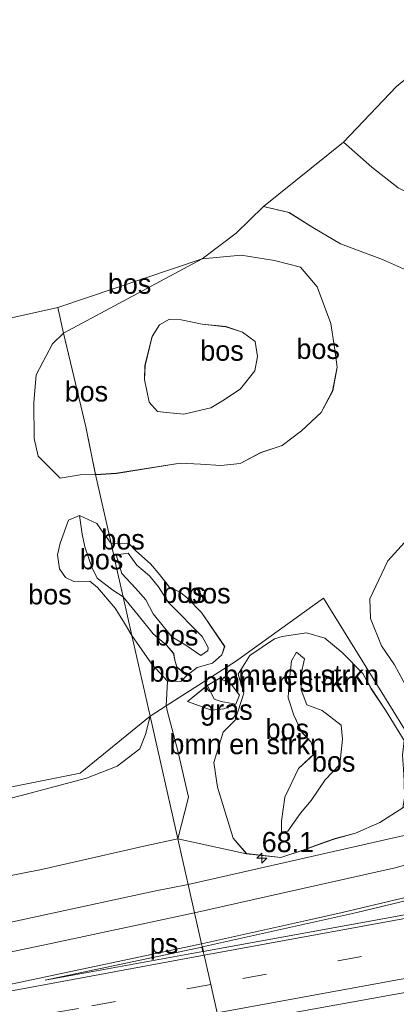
# Model space of a CAD drawing. Header units: millimetres. Extents: x 180000 to 190000, y 466229 to 468626.
# Tile 17 of 202: x 180299 to 180345, y 467727 to 467850. Entities that reach past the tile are written whole.
import ezdxf
from ezdxf.enums import TextEntityAlignment as Align

# ---------------------------------------------------------------- set-up
doc = ezdxf.new("R2010")
doc.units = ezdxf.units.MM
doc.linetypes.add('39strp', pattern=[12, 3, -9])
for name, color, linetype, lineweight in [('af-bs-rasterhekwerk', 8, 'hekwerk', 18), ('as-bs-kilometr', 13, 'Continuous', 18), ('bp-b5-bomenstruiken', 93, 'Continuous', 18), ('bp-b5-bos', 93, 'Continuous', 18), ('bp-b5-grasland', 93, 'Continuous', 18), ('gw-bs-kruinlijn', 93, 'Continuous', 18), ('gw-bs-teenlijn', 93, 'Continuous', 18), ('kd-bs-opnamedtmgrens', 173, 'Continuous', 18), ('mk-b5-vlakmark', 8, 'Continuous', 18), ('mk-bs-39streep 0.15', 8, '39strp', 18), ('mk-bs-streep 0.15', 8, 'Continuous', 18), ('og-bs-hulpgeometrie', 53, 'Continuous', 18), ('vh-b5-verh_soort', 8, 'Continuous', 18)]:
    doc.layers.add(name, color=color, linetype=linetype, lineweight=lineweight)
doc.styles.add('rtw_iso', font='iso-rtw.shx')
doc.linetypes.add('hekwerk', pattern='A,7,-1.5,[1,RTW.shx,S=0.75,R=0,X=0,Y=0],-1.5', length=10)

# ---------------------------------------------------------------- blocks, each defined once
blk = doc.blocks.new('dtbattr-r')
at = {"style": 'rtw_iso'}
blk.add_attdef('TAG', text='', height=2.5, dxfattribs=at).set_placement((0, 0), align=Align.MIDDLE_CENTER)
blk = doc.blocks.new('d33az_ACAD_1_FMEBLOCK8')
at = {"layer": 'bp-b5-bos'}
for points in [[(10.35, 8.71, 28.35), (12.22, 6.46, 28.36), (12.98, 5.08, 28.36), (13.79, 2.86, 28.2), (12.22, 0.38, 28.1), (-5.52, -12.88, 28.12), (-6.75, -11.46, 28.36), (-8.01, -8.38, 28.21), (-10.7, -3.39, 27.91), (-12.31, -1.03, 28.05), (-13.71, 2.34, 28.12), (-13.79, 4.8, 28.22), (-11.55, 9.48, 28.32), (-9.48, 11.78, 28.3), (-5.81, 12.88, 28.25), (-3.31, 12.39, 28.23), (-0.07, 12, 28.26), (3.69, 11.66, 28.26), (7.76, 9.94, 28.32)], [(-7.52, -4.25, 31.18), (-3.99, -5.06, 31.51), (-1.41, -4.13, 31.41), (1.04, -2.85, 31.28), (5.18, 0, 31.11), (6.12, 1.8, 31.01), (6.72, 3.86, 31.3), (5.88, 5.59, 31.29), (4.07, 6.55, 31.29), (2.4, 6.46, 31.29), (0.34, 6.09, 31.29), (-1.52, 5.32, 31.29), (-3.84, 4.22, 31.42), (-6.3, 2.85, 31.35), (-8.62, 1.2, 31.07), (-8.35, -1.62, 31.09)]]:
    blk.add_polyline3d(points, close=True, dxfattribs=at)
blk = doc.blocks.new('d33az_ACAD_1_FMEBLOCK20')
at = {"layer": 'bp-b5-bos'}
for points in [[(-41.83, -51.37, 28.3), (-43.89, -53.67, 28.32), (-46.13, -58.35, 28.22), (-46.05, -60.81, 28.12), (-44.65, -64.18, 28.05), (-43.04, -66.54, 27.91), (-40.36, -71.53, 28.21)], [(-40.4, -76.81, 28.13), (-51.86, -58.28, 28.33), (-62.78, -66.15, 28.67), (-71.41, -71.64, 28.87), (-71.25, -68.57, 28.57), (-69.58, -68.61, 28.5), (-68.86, -67.9, 28.43), (-67.54, -66.89, 28.4), (-65.67, -66.34, 28.49), (-64.49, -65.33, 28.5), (-64.15, -64.29, 28.5), (-67.02, -60.05, 28.48), (-68.71, -58.34, 28.53), (-69.66, -57.54, 28.53), (-70.98, -56.91, 28.53), (-72.41, -55.15, 28.53), (-73.37, -54.01, 28.53), (-75.16, -52.4, 28.53), (-76.01, -51.54, 28.53), (-78.25, -51.49, 28.52), (-80.18, -42.96, 28.81), (-77.58, -42.8, 28.68), (-69.66, -41.55, 28.46), (-67.13, -41.66, 28.44), (-64.62, -41.83, 28.42), (-62.24, -41.57, 28.45), (-59.64, -40.22, 28.5), (-57.01, -39.35, 28.56), (-54.6, -37.53, 28.61), (-52.17, -35.24, 28.63), (-50.74, -32.58, 28.55), (-50.18, -29.61, 28.61), (-50.51, -27.19, 28.67), (-50.97, -24.23, 28.65), (-52.67, -19.67, 28.57), (-54.74, -17.21, 28.58), (-57.95, -16.39, 28.57), (-62.11, -15.75, 28.58), (-66.92, -16.2, 28.59), (-62.72, -12.99, 28.46), (-59.31, -9.69, 28.62), (-56.16, -10.45, 28.6), (-53.19, -12.31, 28.6), (-49.77, -14.34, 28.67), (-44.54, -16.27, 28.69), (-40.43, -18.1, 28.69)]]:
    blk.add_polyline3d(points, dxfattribs=at)
blk = doc.blocks.new('d33az_ACAD_1_FMEBLOCK92')
at = {"layer": 'bp-b5-bos'}
for points in [[(-3.96, 7.29, 28.53), (-2.17, 5.68, 28.53), (-1.21, 4.54, 28.53), (0.22, 2.78, 28.53), (1.54, 2.16, 28.53), (2.49, 1.36, 28.53), (4.18, -0.36, 28.48), (7.05, -4.59, 28.5), (6.71, -5.64, 28.5), (5.53, -6.65, 28.49), (3.66, -7.19, 28.4), (2.34, -8.2, 28.43), (1.1, -7.13, 27.98), (0.88, -6.29, 27.98), (0.72, -5.46, 27.97), (-0.18, -4.43, 27.87), (-1.84, -3.03, 27.86), (-3.7, -0.69, 27.85), (-5.55, 1.56, 27.85), (-6.36, 5.18, 28.87), (-7.05, 8.2, 28.52), (-4.81, 8.15, 28.53)], [(2.23, -4.42, 29.17), (4.09, -5.7, 29.18), (4.92, -5.11, 29.21), (4.95, -5.17, 29.21), (5.02, -4.7, 29.21), (4.26, -3.37, 29.21), (2.95, -2.03, 29.18), (1.58, -0.63, 29.18), (0.1, 0.87, 29.18), (-1.17, 2.82, 29.15), (-2.3, 4.19, 29.11), (-3.84, 5.49, 29.08), (-4.93, 7, 29.01), (-6.42, 6.77, 29.04), (-5.71, 4.46, 29.05), (-4.02, 2.65, 29.01), (-2.74, 1.21, 29.02), (-1.84, -0.56, 29.04), (0.49, -3.4, 29.06)]]:
    blk.add_polyline3d(points, close=True, dxfattribs=at)
blk = doc.blocks.new('d33az_ACAD_1_FMEBLOCK93')
at = {"layer": 'bp-b5-grasland'}
for points in [[(3.81, 15.86, 28.33), (15.27, -2.68, 28.13), (15.75, -3.44, 28.12), (13.73, -5.36, 28.07), (13.6, -3.62, 28.48), (13.82, -1.83, 28.53), (11.48, 1.93, 28.18), (9.73, 4.59, 28.17), (8.7, 6.5, 28.17), (6.13, 9.12, 28.23), (3.96, 10.88, 28.24), (1.7, 11.54, 28.27), (-1.34, 11.09, 28.56), (-2.29, 10.81, 28.65), (-5.36, 8.74, 28.67), (-6.79, 6.42, 28.67), (-6.08, 4.05, 28.67), (-7.18, 0.71, 28.67), (-8.67, -0.78, 28.67), (-9.82, -4.53, 28.91), (-9.38, -7.62, 28.97), (-7.41, -13.93, 29.19), (-5.75, -15.86, 29.28), (-14.3, -14.01, 29.05), (-12.96, -8.85, 28.98), (-14.29, -3.09, 28.79), (-15.59, 1.75, 28.71), (-15.75, 2.49, 28.87), (-7.11, 7.99, 28.67)], [(-13.11, 3.02, 28.57), (-10.13, 1.94, 28.57), (-8.59, 2.11, 28.58), (-7.09, 2.69, 28.75), (-6.64, 3.82, 28.75), (-7.68, 5.18, 28.75), (-9.07, 5.93, 28.75), (-10.63, 5, 28.46)]]:
    blk.add_polyline3d(points, close=True, dxfattribs=at)
blk = doc.blocks.new('d33az_ACAD_1_FMEBLOCK112')
at = {"layer": 'bp-b5-bos'}
for points in [[(1.95, 13.27, 28.24), (4.12, 11.51, 28.23), (6.69, 8.89, 28.17), (7.72, 6.98, 28.17), (9.47, 4.33, 28.18), (11.81, 0.56, 28.53), (11.59, -1.23, 28.48), (11.71, -2.97, 28.07), (11.81, -4.37, 28.48), (11.83, -6.58, 29.46), (11.62, -7.79, 29.18), (8.79, -9.61, 29.3), (5.75, -10.93, 29.33), (3.22, -11.6, 29.34), (2.03, -12.01, 29.33), (-0.76, -13.02, 29.34), (-3.52, -13.93, 29.33), (-7.76, -13.46, 29.28), (-9.42, -11.53, 29.19), (-11.39, -5.23, 28.97), (-11.83, -2.14, 28.91), (-10.68, 1.61, 28.67), (-9.19, 3.1, 28.67), (-8.09, 6.44, 28.67), (-8.8, 8.81, 28.67), (-7.37, 11.13, 28.67), (-4.3, 13.2, 28.65), (-3.36, 13.49, 28.56), (-0.32, 13.93, 28.27)], [(-3.44, -9.43, 32.1), (-3.44, -10.77, 32.1), (-2.65, -10.67, 31.82), (-1.06, -8.44, 31.9), (0.26, -6.87, 32), (1.98, -4.3, 32.22), (3.81, -2.41, 32.24), (4.15, 0.73, 32.23), (4, 2.46, 32.26), (1.62, 4.28, 32.28), (-0.29, 5, 32.33), (-1, 6.87, 32.21), (-1.04, 8.66, 31.99), (-0.58, 10.71, 31.27), (-1.58, 11.53, 31.3), (-2.17, 10.44, 31.52), (-2.52, 7.35, 31.9), (-2.62, 5.88, 32.12), (-1.91, 3.71, 32.25), (-0.89, 1.59, 32.49), (0.27, 0.36, 32.57), (0.65, -1.05, 32.57), (-1.32, -2.9, 32.57), (-3.03, -6.44, 32.46)]]:
    blk.add_polyline3d(points, close=True, dxfattribs=at)
blk = doc.blocks.new('d33az_ACAD_1_FMEBLOCK135')
at = {"layer": 'bp-b5-bos'}
for points in [[(14.49, 9.68, 28.57), (16.19, 5.13, 28.65), (16.65, 2.16, 28.67), (16.98, -0.25, 28.61), (16.43, -3.22, 28.55), (15, -5.88, 28.63), (12.57, -8.17, 28.61), (10.15, -10, 28.56), (7.53, -10.87, 28.5), (4.92, -12.22, 28.45), (2.54, -12.47, 28.42), (0.03, -12.31, 28.44), (-2.5, -12.2, 28.46), (-10.41, -13.45, 28.68), (-13.02, -13.61, 28.81), (-14.22, -7.69, 29.86), (-16.98, 3.94, 28.84), (0.24, 13.16, 28.59), (5.06, 13.61, 28.58), (9.22, 12.96, 28.57), (12.43, 12.15, 28.58)], [(-4.22, -5.88, 32.94), (-2.06, -6.12, 32.56), (1.31, -5.3, 32.47), (2.96, -4.33, 32.17), (4.98, -2.96, 32.28), (6.78, -0.74, 32.47), (7.1, 1.06, 32.6), (6.79, 2.9, 32.82), (5.25, 4.09, 33.21), (3.16, 4.75, 33.57), (0.24, 5.06, 33.5), (-2.38, 5.6, 33.86), (-3.85, 5.67, 34), (-5.08, 5, 34.06), (-6, 3.52, 34.06), (-6.87, -0.05, 34.06), (-6.93, -1.79, 34.28), (-6.35, -4.62, 34.09), (-5.32, -5.78, 33.6)]]:
    blk.add_polyline3d(points, close=True, dxfattribs=at)
blk = doc.blocks.new('hecto')
for p, q in [((0, 0.625), (-0.625, 0)), ((0, -0.625), (0, 0.625)), ((-0.625, 0), (0.625, 0)), ((0.625, 0), (0, -0.625))]:
    blk.add_line(p, q)
blk = doc.blocks.new('dtbattr')
at = {"style": 'rtw_iso'}
blk.add_attdef('TAG', (0.59, 0.87), '', height=2.5, dxfattribs=at)

msp = doc.modelspace()

# ---------------------------------------------------------------- linework, layer by layer
at = {"layer": 'af-bs-rasterhekwerk'}
for points in [[(180347.9, 467759.27, 28.13), (180336.43, 467777.8, 28.33), (180325.51, 467769.93, 28.67), (180316.88, 467764.44, 28.87)], [(180316.88, 467764.44, 28.87), (180314.88, 467763.17, 28.91)], [(180314.88, 467763.17, 28.91), (180306.2, 467756.1, 29.38), (180282.74, 467751.4, 29.84), (180266.93, 467748.23, 30.29), (180250.94, 467745.14, 30.29), (180232.86, 467741.58, 30.52), (180218.07, 467738.67, 30.58), (180207.59, 467736.4, 32.99), (180206.82, 467736.33, 32.94), (180205.73, 467736.08, 32.49)]]:
    msp.add_polyline3d(points, dxfattribs=at)
at = {"layer": 'bp-b5-bomenstruiken'}
for points in [[(180325.98, 467765.77, 28.75), (180325.53, 467764.64, 28.75), (180323.71, 467764.98, 28.07), (180322.86, 467765.26, 28.06), (180322, 467766.95, 28.46), (180323.56, 467767.88, 28.75), (180324.94, 467767.13, 28.75)], [(180324.03, 467764.06, 28.58), (180322.49, 467763.89, 28.57), (180319.51, 467764.97, 28.57), (180322, 467766.95, 28.46), (180322.86, 467765.26, 28.06), (180323.71, 467764.98, 28.07), (180325.53, 467764.64, 28.75)], [(180319.67, 467753.09, 28.98), (180318.33, 467747.93, 29.05), (180314.88, 467763.17, 28.91), (180316.88, 467764.44, 28.87), (180317.03, 467763.7, 28.71), (180318.34, 467758.86, 28.79)]]:
    msp.add_polyline3d(points, close=True, dxfattribs=at)
for points in [[(180218.07, 467738.67, 30.58), (180232.86, 467741.58, 30.52), (180250.94, 467745.14, 30.29), (180266.93, 467748.23, 30.29), (180282.74, 467751.4, 29.84), (180306.2, 467756.1, 29.38), (180314.88, 467763.17, 28.91), (180314.33, 467760.86, 29.2), (180313.63, 467759.11, 29.24), (180310.81, 467756.94, 29.26), (180306.98, 467755.45, 29.43), (180299.2, 467753.38, 29.67), (180294.76, 467752.26, 29.7), (180289.32, 467750.57, 29.68), (180282.93, 467749.58, 29.92), (180279.01, 467749.02, 30.05), (180269.89, 467748.17, 30.29), (180262.37, 467746.64, 30.34), (180250.96, 467744.21, 30.22), (180243.48, 467743.18, 30.22), (180236.46, 467741.02, 30.41), (180232.02, 467739.21, 30.45), (180224.65, 467736.79, 30.27), (180221.53, 467736.12, 30.29)], [(180294.76, 467752.26, 29.7), (180299.2, 467753.38, 29.67), (180306.98, 467755.45, 29.43), (180310.81, 467756.94, 29.26), (180313.63, 467759.11, 29.24), (180314.33, 467760.86, 29.2), (180314.88, 467763.17, 28.91), (180318.33, 467747.93, 29.05), (180314.48, 467747.09, 29.03), (180301.41, 467744.15, 29.15), (180284.54, 467740.81, 29.14)]]:
    msp.add_polyline3d(points, dxfattribs=at)
at = {"layer": 'bp-b5-bos'}
for points in [[(180345.67, 467828.68, 30.7), (180342.44, 467831.24, 30.69), (180338.89, 467834.36, 30.68), (180345.47, 467841.27, 30.96)], [(180347.86, 467817.98, 28.69), (180343.75, 467819.81, 28.69), (180338.52, 467821.74, 28.67), (180335.1, 467823.77, 28.6), (180332.14, 467825.63, 28.6), (180328.98, 467826.39, 28.62), (180338.89, 467834.36, 30.68), (180342.44, 467831.24, 30.69), (180345.67, 467828.68, 30.7)], [(180291.88, 467811.29, 28.68), (180303.42, 467813.87, 28.65), (180304.14, 467810.66, 28.84), (180302.78, 467809.35, 28.83), (180300.75, 467805.48, 28.86), (180300.45, 467802.05, 29.09), (180300.47, 467797.61, 28.98), (180301, 467795.4, 28.97), (180303.72, 467792.68, 28.92), (180306.19, 467793.1, 28.85), (180308.11, 467793.12, 28.81), (180310.04, 467784.59, 28.52), (180309.02, 467785.98, 28.51), (180308.25, 467787.07, 28.56), (180306.11, 467788.05, 28.9), (180304.76, 467787.48, 28.96), (180303.71, 467784.62, 28.97), (180303.38, 467783.15, 28.96), (180303.62, 467781.42, 28.96), (180304.37, 467780.36, 28.96), (180305.41, 467779.87, 28.97), (180307.42, 467779.9, 28.88), (180308.36, 467779.11, 28.8), (180310.55, 467776.56, 28.62), (180311.69, 467774.71, 28.56), (180312.62, 467773.18, 28.54), (180314.88, 467763.17, 28.91), (180306.2, 467756.1, 29.38), (180282.74, 467751.4, 29.84)]]:
    msp.add_polyline3d(points, dxfattribs=at)
for points in [[(180321.37, 467819.88, 28.59), (180304.14, 467810.66, 28.84), (180303.42, 467813.87, 28.65)], [(180322.44, 467801.42, 32.47), (180319.07, 467800.6, 32.56), (180316.91, 467800.84, 32.94), (180315.81, 467800.95, 33.6), (180314.78, 467802.1, 34.09), (180314.2, 467804.94, 34.28), (180314.25, 467806.67, 34.06), (180315.13, 467810.24, 34.06), (180316.05, 467811.72, 34.06), (180317.28, 467812.4, 34), (180318.74, 467812.32, 33.86), (180321.36, 467811.79, 33.5), (180324.29, 467811.48, 33.57), (180326.37, 467810.81, 33.21), (180327.92, 467809.62, 32.82), (180328.23, 467807.78, 32.6), (180327.91, 467805.98, 32.47), (180326.11, 467803.77, 32.28), (180324.09, 467802.39, 32.17)], [(180306.19, 467793.1, 28.85), (180303.72, 467792.68, 28.92), (180301, 467795.4, 28.97), (180300.47, 467797.61, 28.98), (180300.45, 467802.05, 29.09), (180300.75, 467805.48, 28.86), (180302.78, 467809.35, 28.83), (180304.14, 467810.66, 28.84), (180306.91, 467799.04, 29.86), (180308.11, 467793.12, 28.81)], [(180308.31, 467780.29, 27.92), (180310.27, 467778.8, 27.84), (180311.54, 467777.94, 27.85), (180312.62, 467773.18, 28.54), (180311.69, 467774.71, 28.56), (180310.55, 467776.56, 28.62), (180308.36, 467779.11, 28.8), (180307.42, 467779.9, 28.88), (180305.41, 467779.87, 28.97), (180304.37, 467780.36, 28.96), (180303.62, 467781.42, 28.96), (180303.38, 467783.15, 28.96), (180303.71, 467784.62, 28.97), (180304.76, 467787.48, 28.96), (180306.11, 467788.05, 28.9), (180306.43, 467785.73, 28.58), (180306.8, 467784.17, 28.34), (180307.65, 467781.62, 28.1)], [(180310.73, 467781.56, 28.87), (180311.54, 467777.94, 27.85), (180310.27, 467778.8, 27.84), (180308.31, 467780.29, 27.92), (180307.65, 467781.62, 28.1), (180306.8, 467784.17, 28.34), (180306.43, 467785.73, 28.58), (180306.11, 467788.05, 28.9), (180308.25, 467787.07, 28.56), (180309.02, 467785.98, 28.51), (180310.04, 467784.59, 28.52)], [(180322.11, 467771.69, 29.21), (180322.05, 467771.21, 29.21), (180322.01, 467771.28, 29.21), (180321.18, 467770.69, 29.18), (180319.33, 467771.97, 29.17), (180317.58, 467772.99, 29.06), (180315.25, 467775.83, 29.04), (180314.35, 467777.6, 29.02), (180313.07, 467779.04, 29.01), (180311.38, 467780.85, 29.05), (180310.68, 467783.16, 29.04), (180312.16, 467783.39, 29.01), (180313.25, 467781.88, 29.08), (180314.79, 467780.57, 29.11), (180315.92, 467779.2, 29.15), (180317.19, 467777.26, 29.18), (180318.67, 467775.76, 29.18), (180320.04, 467774.36, 29.18), (180321.35, 467773.02, 29.21)], [(180319.43, 467768.18, 28.43), (180318.71, 467767.47, 28.5), (180317.05, 467767.51, 28.57), (180315.09, 467769.6, 28.56), (180312.62, 467773.18, 28.54), (180311.54, 467777.94, 27.85), (180313.39, 467775.7, 27.85), (180315.25, 467773.36, 27.86), (180316.92, 467771.96, 27.87), (180317.82, 467770.92, 27.97), (180317.97, 467770.09, 27.98), (180318.19, 467769.25, 27.98)], [(180316.88, 467764.44, 28.87), (180314.88, 467763.17, 28.91), (180312.62, 467773.18, 28.54), (180315.09, 467769.6, 28.56), (180317.05, 467767.51, 28.57)], [(180331.98, 467748.89, 31.82), (180331.19, 467748.79, 32.1), (180331.19, 467750.12, 32.1), (180331.6, 467753.12, 32.46), (180333.31, 467756.65, 32.57), (180335.28, 467758.5, 32.57), (180334.9, 467759.92, 32.57), (180333.74, 467761.14, 32.49), (180332.72, 467763.27, 32.25), (180332.02, 467765.44, 32.12), (180332.11, 467766.9, 31.9), (180332.46, 467770, 31.52), (180333.05, 467771.08, 31.3), (180334.05, 467770.27, 31.27), (180333.59, 467768.21, 31.99), (180333.64, 467766.43, 32.21), (180334.34, 467764.55, 32.33), (180336.25, 467763.84, 32.28), (180338.63, 467762.02, 32.26), (180338.78, 467760.29, 32.23), (180338.44, 467757.15, 32.24), (180336.62, 467755.25, 32.22), (180334.9, 467752.68, 32), (180333.57, 467751.12, 31.9)]]:
    msp.add_polyline3d(points, close=True, dxfattribs=at)
at = {"layer": 'bp-b5-grasland'}
for points in [[(180323.57, 467724.73, 29.56), (180354.14, 467730.24, 29.75), (180389.59, 467736.8, 29.87), (180424.73, 467743.2, 30.08), (180449.92, 467747.88, 30.14), (180482.49, 467753.83, 30.27), (180506.74, 467758.36, 30.35), (180530.81, 467762.84, 30.51), (180557.06, 467767.72, 30.62), (180588.49, 467773.45, 30.69), (180610.7, 467777.64, 30.78), (180638.05, 467782.76, 30.93), (180665.33, 467787.83, 31.05)], [(180366.88, 467752.96, 29.43), (180344.42, 467747.9, 29.42), (180319.61, 467742.27, 29.21), (180318.78, 467745.92, 29.06), (180318.33, 467747.93, 29.05), (180326.87, 467746.09, 29.28), (180331.11, 467745.62, 29.33), (180333.88, 467746.54, 29.34), (180336.67, 467747.54, 29.33), (180337.86, 467747.95, 29.34), (180340.38, 467748.62, 29.33), (180343.42, 467749.95, 29.3), (180346.25, 467751.77, 29.18)], [(180208.01, 467725.63, 28.61), (180226.16, 467729.07, 28.63), (180242.2, 467732.35, 28.65), (180255.45, 467734.7, 28.78), (180269.59, 467737.64, 29.02), (180284.54, 467740.81, 29.14), (180301.41, 467744.15, 29.15), (180314.48, 467747.09, 29.03), (180318.33, 467747.93, 29.05), (180318.78, 467745.92, 29.06), (180319.61, 467742.27, 29.21), (180315.4, 467741.44, 29.21), (180282.65, 467734.36, 29.11), (180275.45, 467732.89, 29.09), (180243.66, 467727.02, 28.95), (180214.39, 467721.7, 28.85)]]:
    msp.add_polyline3d(points, dxfattribs=at)
at = {"layer": 'gw-bs-kruinlijn'}
for points in [[(180338.89, 467834.36, 30.68), (180342.44, 467831.24, 30.69), (180345.67, 467828.68, 30.7), (180348.72, 467827.17, 30.66), (180355.21, 467823.64, 30.47), (180357.84, 467822, 30.38), (180362.57, 467821.21, 30.19), (180366.02, 467821.4, 30.11), (180371.18, 467821.56, 29.82), (180372.45, 467820.31, 29.92), (180374.5, 467819.27, 29.83), (180376.48, 467819.16, 29.83), (180377.8, 467820.12, 29.84), (180383.01, 467823.7, 29.82), (180386.08, 467826.16, 29.94), (180386.15, 467830.77, 30.37), (180385.91, 467834.1, 31.07), (180387.43, 467837.49, 31.47), (180391.59, 467841.3, 31.28), (180395.56, 467843.78, 31.18), (180399.55, 467848.18, 31.88), (180399.71, 467851.33, 32.44), (180399.52, 467854.44, 34.9)], [(180319.07, 467800.6, 32.56), (180316.91, 467800.84, 32.94), (180315.81, 467800.95, 33.6), (180314.78, 467802.1, 34.09), (180314.2, 467804.94, 34.28), (180314.25, 467806.67, 34.06), (180315.13, 467810.24, 34.06), (180316.05, 467811.72, 34.06), (180317.28, 467812.4, 34), (180318.74, 467812.32, 33.86), (180321.36, 467811.79, 33.5), (180324.29, 467811.48, 33.57), (180326.37, 467810.81, 33.21), (180327.92, 467809.62, 32.82), (180328.23, 467807.78, 32.6), (180327.91, 467805.98, 32.47), (180326.11, 467803.77, 32.28), (180324.09, 467802.39, 32.17), (180322.44, 467801.42, 32.47), (180319.07, 467800.6, 32.56)], [(180310.04, 467784.59, 28.52), (180309.02, 467785.98, 28.51), (180308.25, 467787.07, 28.56), (180306.11, 467788.05, 28.9), (180304.76, 467787.48, 28.96), (180303.71, 467784.62, 28.97), (180303.38, 467783.15, 28.96), (180303.62, 467781.42, 28.96), (180304.37, 467780.36, 28.96), (180305.41, 467779.87, 28.97), (180307.42, 467779.9, 28.88), (180308.36, 467779.11, 28.8), (180310.55, 467776.56, 28.62), (180311.69, 467774.71, 28.56), (180312.62, 467773.18, 28.54)], [(180312.16, 467783.39, 29.01), (180310.68, 467783.16, 29.04), (180311.38, 467780.85, 29.05), (180313.07, 467779.04, 29.01), (180314.35, 467777.6, 29.02), (180315.25, 467775.83, 29.04), (180317.58, 467772.99, 29.06), (180319.33, 467771.97, 29.17), (180321.18, 467770.69, 29.18), (180322.01, 467771.28, 29.21), (180322.05, 467771.21, 29.21), (180322.11, 467771.69, 29.21), (180321.35, 467773.02, 29.21), (180320.04, 467774.36, 29.18), (180318.67, 467775.76, 29.18), (180317.19, 467777.26, 29.18), (180315.92, 467779.2, 29.15), (180314.79, 467780.57, 29.11), (180313.25, 467781.88, 29.08), (180312.16, 467783.39, 29.01)], [(180317.05, 467767.51, 28.57), (180315.09, 467769.6, 28.56), (180312.62, 467773.18, 28.54)], [(180331.19, 467748.79, 32.1), (180331.19, 467750.12, 32.1), (180331.6, 467753.12, 32.46), (180333.31, 467756.65, 32.57), (180335.28, 467758.5, 32.57), (180334.9, 467759.92, 32.57), (180333.74, 467761.14, 32.49), (180332.72, 467763.27, 32.25), (180332.02, 467765.44, 32.12), (180332.11, 467766.9, 31.9), (180332.46, 467770, 31.52), (180333.05, 467771.08, 31.3), (180334.05, 467770.27, 31.27), (180333.59, 467768.21, 31.99), (180333.64, 467766.43, 32.21), (180334.34, 467764.55, 32.33), (180336.25, 467763.84, 32.28), (180338.63, 467762.02, 32.26), (180338.78, 467760.29, 32.23), (180338.44, 467757.15, 32.24), (180336.62, 467755.25, 32.22), (180334.9, 467752.68, 32), (180333.57, 467751.12, 31.9), (180331.98, 467748.89, 31.82), (180331.19, 467748.79, 32.1)], [(180320.75, 467769.19, 28.4), (180319.43, 467768.18, 28.43), (180318.71, 467767.47, 28.5), (180317.05, 467767.51, 28.57)], [(180323.56, 467767.88, 28.75), (180324.94, 467767.13, 28.75), (180325.98, 467765.77, 28.75), (180325.53, 467764.64, 28.75), (180324.03, 467764.06, 28.58), (180322.49, 467763.89, 28.57), (180319.51, 467764.97, 28.57)], [(180323.56, 467767.88, 28.75), (180322, 467766.95, 28.46), (180319.51, 467764.97, 28.57)], [(180314.88, 467763.17, 28.91), (180314.33, 467760.86, 29.2), (180313.63, 467759.11, 29.24), (180310.81, 467756.94, 29.26), (180306.98, 467755.45, 29.43), (180299.2, 467753.38, 29.67), (180294.76, 467752.26, 29.7), (180289.32, 467750.57, 29.68), (180282.93, 467749.58, 29.92), (180279.01, 467749.02, 30.05), (180269.89, 467748.17, 30.29), (180262.37, 467746.64, 30.34), (180250.96, 467744.21, 30.22), (180243.48, 467743.18, 30.22), (180236.46, 467741.02, 30.41), (180232.02, 467739.21, 30.45), (180224.65, 467736.79, 30.27), (180221.53, 467736.12, 30.29)]]:
    msp.add_polyline3d(points, dxfattribs=at)
at = {"layer": 'gw-bs-teenlijn'}
for points in [[(180328.98, 467826.39, 28.62), (180332.14, 467825.63, 28.6), (180335.1, 467823.77, 28.6), (180338.52, 467821.74, 28.67), (180343.75, 467819.81, 28.69), (180347.86, 467817.98, 28.69)], [(180321.37, 467819.88, 28.59), (180304.14, 467810.66, 28.84)], [(180308.11, 467793.12, 28.81), (180310.71, 467793.28, 28.68), (180318.63, 467794.53, 28.46), (180321.16, 467794.42, 28.44), (180323.67, 467794.25, 28.42), (180326.05, 467794.51, 28.45), (180328.65, 467795.86, 28.5), (180331.28, 467796.73, 28.56), (180333.69, 467798.55, 28.61), (180336.13, 467800.84, 28.63), (180337.55, 467803.5, 28.55), (180338.11, 467806.47, 28.61), (180337.78, 467808.89, 28.67), (180337.32, 467811.85, 28.65), (180335.62, 467816.41, 28.57), (180333.56, 467818.87, 28.58), (180330.34, 467819.69, 28.57), (180326.19, 467820.33, 28.58), (180321.37, 467819.88, 28.59)], [(180304.14, 467810.66, 28.84), (180302.78, 467809.35, 28.83), (180300.75, 467805.48, 28.86), (180300.45, 467802.05, 29.09), (180300.47, 467797.61, 28.98), (180301, 467795.4, 28.97), (180303.72, 467792.68, 28.92), (180306.19, 467793.1, 28.85), (180308.11, 467793.12, 28.81)], [(180311.54, 467777.94, 27.85), (180310.27, 467778.8, 27.84), (180308.31, 467780.29, 27.92), (180307.65, 467781.62, 28.1), (180306.8, 467784.17, 28.34), (180306.43, 467785.73, 28.58), (180306.11, 467788.05, 28.9)], [(180369.74, 467775.79, 28.2), (180368.93, 467778.01, 28.36), (180368.16, 467779.39, 28.36), (180366.29, 467781.64, 28.35), (180363.71, 467782.87, 28.32), (180359.64, 467784.59, 28.26), (180355.88, 467784.93, 28.26), (180352.64, 467785.32, 28.23), (180350.14, 467785.81, 28.25), (180346.46, 467784.71, 28.3), (180344.4, 467782.41, 28.32), (180342.16, 467777.73, 28.22), (180342.24, 467775.27, 28.12), (180343.64, 467771.9, 28.05), (180345.25, 467769.54, 27.91), (180347.94, 467764.55, 28.21), (180349.2, 467761.47, 28.36), (180350.43, 467760.05, 28.12)], [(180310.04, 467784.59, 28.52), (180312.28, 467784.54, 28.53), (180313.13, 467783.68, 28.53), (180314.92, 467782.07, 28.53), (180315.88, 467780.93, 28.53), (180317.31, 467779.17, 28.53), (180318.63, 467778.54, 28.53), (180319.58, 467777.74, 28.53), (180321.28, 467776.03, 28.48), (180324.15, 467771.79, 28.5), (180323.8, 467770.75, 28.5), (180322.62, 467769.74, 28.49), (180320.75, 467769.19, 28.4)], [(180318.19, 467769.25, 27.98), (180317.97, 467770.09, 27.98), (180317.82, 467770.92, 27.97), (180316.92, 467771.96, 27.87), (180315.25, 467773.36, 27.86), (180313.39, 467775.7, 27.85), (180311.54, 467777.94, 27.85)], [(180346.22, 467758.33, 28.48), (180346.44, 467760.12, 28.53), (180344.11, 467763.88, 28.18), (180342.36, 467766.54, 28.17), (180341.32, 467768.45, 28.17), (180338.75, 467771.07, 28.23), (180336.59, 467772.83, 28.24), (180334.32, 467773.49, 28.27), (180331.28, 467773.04, 28.56), (180330.33, 467772.76, 28.65), (180327.27, 467770.69, 28.67), (180325.83, 467768.37, 28.67), (180326.54, 467766, 28.67), (180325.44, 467762.66, 28.67), (180323.95, 467761.17, 28.67), (180322.81, 467757.42, 28.91), (180323.24, 467754.33, 28.97), (180325.21, 467748.02, 29.19), (180326.87, 467746.09, 29.28), (180331.11, 467745.62, 29.33), (180333.88, 467746.54, 29.34), (180336.67, 467747.54, 29.33)], [(180392.54, 467772.67, 28.51), (180391.08, 467771.52, 28.59), (180387.3, 467769.87, 28.6), (180385.25, 467769.6, 28.64), (180381.89, 467768.98, 28.59), (180380.37, 467768.24, 28.64), (180377.45, 467766.45, 28.71), (180375.04, 467764.72, 28.77), (180373.19, 467763.3, 28.94), (180368.76, 467759.62, 29.03), (180365.95, 467757.66, 29.09), (180361.24, 467755.69, 29.16), (180359.1, 467754.92, 29.18), (180356.73, 467754.29, 29.12), (180353.95, 467753.24, 29.06), (180352.42, 467752.52, 29.12), (180350.42, 467752.48, 29.1), (180348.15, 467752.45, 29.13), (180346.25, 467751.77, 29.18), (180343.42, 467749.95, 29.3), (180340.38, 467748.62, 29.33), (180337.86, 467747.95, 29.34), (180336.67, 467747.54, 29.33)], [(180318.19, 467769.25, 27.98), (180319.43, 467768.18, 28.43)], [(180317.05, 467767.51, 28.57), (180316.88, 467764.44, 28.87), (180317.03, 467763.7, 28.71)], [(180322, 467766.95, 28.46), (180322.86, 467765.26, 28.06), (180323.71, 467764.98, 28.07), (180325.53, 467764.64, 28.75)], [(180317.03, 467763.7, 28.71), (180318.34, 467758.86, 28.79), (180319.67, 467753.09, 28.98), (180318.33, 467747.93, 29.05)], [(180318.33, 467747.93, 29.05), (180314.48, 467747.09, 29.03), (180301.41, 467744.15, 29.15), (180284.54, 467740.81, 29.14), (180269.59, 467737.64, 29.02), (180255.45, 467734.7, 28.78), (180242.2, 467732.35, 28.65), (180226.16, 467729.07, 28.63), (180208.01, 467725.63, 28.61), (180174.8, 467719.52, 28.52), (180161.41, 467716.29, 28.49)]]:
    msp.add_polyline3d(points, dxfattribs=at)
at = {"layer": 'kd-bs-opnamedtmgrens'}
for points in [[(180387.38, 467877.62, 32.3), (180372.12, 467864.56, 31.19), (180357.65, 467851.39, 31.94), (180352.3, 467846.85, 31.83), (180345.47, 467841.27, 30.96), (180338.89, 467834.36, 30.68), (180328.98, 467826.39, 28.62), (180325.57, 467823.09, 28.46), (180321.37, 467819.88, 28.59)], [(180321.37, 467819.88, 28.59), (180303.42, 467813.87, 28.65)], [(180303.42, 467813.87, 28.65), (180291.88, 467811.29, 28.68)]]:
    msp.add_polyline3d(points, dxfattribs=at)
at = {"layer": 'mk-b5-vlakmark'}
for points in [[(180322.14, 467734.07, 29.5), (180321.53, 467733.98, 29.48), (180321.41, 467734.53, 29.45), (180340.38, 467738.74, 29.57), (180349.49, 467740.93, 29.57), (180356.89, 467742.96, 29.61), (180363.66, 467745.02, 29.65), (180364.34, 467741.77, 29.7), (180342.4, 467737.75, 29.6)], [(180321.43, 467733.96, 29.48), (180301.84, 467730.39, 29.35), (180321.31, 467734.51, 29.45)]]:
    msp.add_polyline3d(points, close=True, dxfattribs=at)
at = {"layer": 'mk-bs-39streep 0.15'}
for points in [[(180701.97, 467800.11, 31.17), (180690.48, 467797.99, 31.17), (180667.15, 467793.63, 31.07), (180644.41, 467789.36, 30.96), (180621.05, 467785.04, 30.84), (180597.76, 467780.68, 30.72), (180574.43, 467776.35, 30.67), (180551.12, 467772.01, 30.57), (180527.85, 467767.68, 30.47), (180504.45, 467763.34, 30.35), (180481.16, 467759.05, 30.26), (180457.82, 467754.75, 30.15), (180434.52, 467750.47, 30.03), (180411.25, 467746.19, 29.97), (180387.88, 467741.91, 29.88), (180364.61, 467737.65, 29.82), (180341.15, 467733.36, 29.67), (180322.41, 467729.88, 29.56)], [(180322.41, 467729.88, 29.56), (180306, 467726.91, 29.47), (180282.61, 467722.67, 29.36), (180259.24, 467718.39, 29.27), (180235.87, 467714.16, 29.16), (180212.47, 467709.92, 29.06), (180189.08, 467705.66, 29.02), (180165.65, 467701.46, 28.89), (180142.3, 467697.24, 28.81), (180118.91, 467693, 28.71), (180095.33, 467688.73, 28.6), (180071.82, 467684.52, 28.51), (180048.37, 467680.32, 28.35), (180024.74, 467676.12, 28.25), (180001.22, 467671.93, 28.15), (180000, 467671.7, 28.15)]]:
    msp.add_polyline3d(points, dxfattribs=at)
at = {"layer": 'mk-bs-streep 0.15'}
for points in [[(180473.69, 467821.06, 29.24), (180470.62, 467815.87, 29.23), (180462.89, 467803.67, 29.2), (180461, 467801.7, 29.2), (180458.24, 467799.2, 29.21), (180454.32, 467796.08, 29.24), (180450.13, 467792.96, 29.26), (180447.58, 467791.09, 29.25), (180443.27, 467788.46, 29.27), (180425.75, 467778.02, 29.29), (180408.4, 467768.21, 29.31), (180397.85, 467763.02, 29.42), (180381.77, 467756.03, 29.49), (180372.62, 467752.61, 29.5), (180367.51, 467750.8, 29.5), (180363, 467749.32, 29.48), (180357.42, 467747.69, 29.49), (180350.62, 467745.83, 29.48), (180345.31, 467744.36, 29.49), (180341.82, 467743.56, 29.49), (180331.07, 467741.16, 29.47)], [(180489.95, 467811.67, 29.28), (180474.63, 467802.63, 29.29), (180459.57, 467793.84, 29.31), (180451.34, 467788.97, 29.31), (180440.02, 467782.21, 29.33), (180422.67, 467771.98, 29.4), (180406.82, 467763.21, 29.47), (180397.88, 467758.89, 29.56), (180387.26, 467754.29, 29.61), (180377.37, 467750.36, 29.62), (180363.82, 467745.49, 29.61), (180356.42, 467743.26, 29.59), (180351.74, 467741.93, 29.58), (180346.07, 467740.52, 29.54), (180338.75, 467738.79, 29.55), (180334.68, 467737.88, 29.55), (180321.27, 467734.92, 29.47)], [(180701.25, 467803.77, 31.11), (180690.07, 467801.67, 31.07), (180666.86, 467797.3, 30.98), (180644.42, 467793.1, 30.87), (180622.27, 467789, 30.79), (180595.83, 467784.06, 30.67), (180562.38, 467777.83, 30.56), (180538.96, 467773.43, 30.48), (180515.67, 467769.14, 30.36), (180492.51, 467764.88, 30.25), (180469.04, 467760.54, 30.18), (180445.65, 467756.24, 30.08), (180422.33, 467751.98, 29.95), (180398.97, 467747.68, 29.85), (180376.05, 467743.45, 29.79), (180352.84, 467739.23, 29.65), (180321.59, 467733.5, 29.46)], [(180702.66, 467796.57, 31.31), (180680.18, 467792.34, 31.2), (180656.62, 467787.95, 31.1), (180633.88, 467783.7, 30.94), (180610.44, 467779.3, 30.85), (180587.03, 467774.98, 30.76), (180563.77, 467770.62, 30.67), (180540.68, 467766.35, 30.61), (180517.35, 467762.01, 30.5), (180493.67, 467757.66, 30.4), (180470.63, 467753.39, 30.29), (180447.24, 467749.09, 30.18), (180423.9, 467744.8, 30.1), (180400.56, 467740.53, 30.01), (180377.06, 467736.21, 29.91), (180353.76, 467731.95, 29.81), (180323.2, 467726.37, 29.62)], [(180320.41, 467738.74, 29.33), (180331.07, 467741.16, 29.47)], [(180320.41, 467738.74, 29.33), (180302.41, 467734.91, 29.3), (180274.64, 467729.12, 29.22), (180258.14, 467725.97, 29.12), (180234.97, 467721.77, 29.05), (180211.33, 467717.47, 28.95), (180188.24, 467713.31, 28.87), (180164.6, 467709.05, 28.72), (180141.26, 467704.85, 28.66), (180118.77, 467700.75, 28.52), (180094.65, 467696.45, 28.42), (180062.68, 467690.67, 28.28), (180048.57, 467687.51, 28.22), (180025.77, 467682.47, 28.14), (180001.52, 467677.09, 28.06), (180000, 467676.75, 28.06)], [(180270.15, 467724.44, 29.25), (180298.21, 467730.02, 29.34), (180321.27, 467734.92, 29.47)], [(180321.59, 467733.5, 29.46), (180298.57, 467729.25, 29.38), (180270.2, 467724.14, 29.29)]]:
    msp.add_polyline3d(points, dxfattribs=at)
at = {"layer": 'og-bs-hulpgeometrie'}
msp.add_polyline3d([(180323.2, 467726.37, 29.62), (180322.41, 467729.88, 29.56), (180321.59, 467733.5, 29.46), (180321.49, 467733.92, 29.48), (180321.35, 467734.57, 29.45), (180321.27, 467734.92, 29.47), (180320.41, 467738.74, 29.33), (180319.61, 467742.27, 29.21), (180318.78, 467745.92, 29.06), (180318.33, 467747.93, 29.05), (180314.88, 467763.17, 28.91), (180312.62, 467773.18, 28.54), (180311.54, 467777.94, 27.85), (180310.73, 467781.56, 28.87), (180310.04, 467784.59, 28.52), (180308.11, 467793.12, 28.81), (180306.91, 467799.04, 29.86), (180304.14, 467810.66, 28.84), (180303.42, 467813.87, 28.65)], dxfattribs=at)
at = {"layer": 'vh-b5-verh_soort'}
for points in [[(180323.2, 467726.37, 29.62), (180322.41, 467729.88, 29.56), (180321.59, 467733.5, 29.46), (180321.49, 467733.92, 29.48), (180321.35, 467734.57, 29.45), (180321.27, 467734.92, 29.47), (180320.41, 467738.74, 29.33), (180319.61, 467742.27, 29.21), (180344.42, 467747.9, 29.42), (180366.88, 467752.96, 29.43), (180370.82, 467753.98, 29.44), (180374.29, 467754.94, 29.43), (180378.28, 467756.27, 29.42), (180381.96, 467757.63, 29.4), (180388.21, 467759.96, 29.35), (180395.89, 467763.18, 29.33), (180411.39, 467770.81, 29.22), (180440.63, 467788.1, 29.22)], [(180665.33, 467787.83, 31.05), (180638.05, 467782.76, 30.93), (180610.7, 467777.64, 30.78), (180588.49, 467773.45, 30.69), (180557.06, 467767.72, 30.62), (180530.81, 467762.84, 30.51), (180506.74, 467758.36, 30.35), (180482.49, 467753.83, 30.27), (180449.92, 467747.88, 30.14), (180424.73, 467743.2, 30.08), (180389.59, 467736.8, 29.87), (180354.14, 467730.24, 29.75), (180323.57, 467724.73, 29.56)], [(180214.39, 467721.7, 28.85), (180243.66, 467727.02, 28.95), (180275.45, 467732.89, 29.09), (180282.65, 467734.36, 29.11), (180315.4, 467741.44, 29.21), (180319.61, 467742.27, 29.21), (180320.41, 467738.74, 29.33), (180321.27, 467734.92, 29.47), (180321.35, 467734.57, 29.45), (180321.49, 467733.92, 29.48), (180321.59, 467733.5, 29.46), (180322.41, 467729.88, 29.56), (180323.2, 467726.37, 29.62), (180323.57, 467724.73, 29.56), (180319.59, 467723.97, 29.58), (180304.91, 467721.21, 29.49), (180285.55, 467717.79, 29.38), (180261.37, 467713.29, 29.28), (180237.49, 467709.04, 29.21), (180213.98, 467704.81, 29.14)]]:
    msp.add_polyline3d(points, dxfattribs=at)

# ---------------------------------------------------------------- block references
at = {"layer": 'as-bs-kilometr'}
ref = msp.add_blockref('dtbattr', (180328.75, 467745.54, 29.53), dxfattribs=at)
ref.add_attrib('TAG', '68.1', dxfattribs={"layer": '0', "height": 2.5, "style": 'rtw_iso'}).set_placement((180328.75, 467745.54, 29.53), align=Align.BOTTOM_LEFT)
msp.add_blockref('hecto', (180328.75, 467745.54, 29.53), dxfattribs=at)
at = {"layer": 'bp-b5-bomenstruiken'}
ref = msp.add_blockref('dtbattr-r', (180323.98, 467766.26, 28.51), dxfattribs=at)
ref.add_attrib('TAG', 'bmn en strkn', dxfattribs={"layer": '0', "height": 2.5, "style": 'rtw_iso'}).set_placement((180323.98, 467766.26, 28.51), align=Align.BOTTOM_LEFT)
ref = msp.add_blockref('dtbattr-r', (180321.43, 467765.42, 28.44), dxfattribs=at)
ref.add_attrib('TAG', 'bmn en strkn', dxfattribs={"layer": '0', "height": 2.5, "style": 'rtw_iso'}).set_placement((180321.43, 467765.42, 28.44), align=Align.BOTTOM_LEFT)
ref = msp.add_blockref('dtbattr-r', (180317.28, 467757.69, 28.89), dxfattribs=at)
ref.add_attrib('TAG', 'bmn en strkn', dxfattribs={"layer": '0', "height": 2.5, "style": 'rtw_iso'}).set_placement((180317.28, 467757.69, 28.89), align=Align.BOTTOM_LEFT)
at = {"layer": 'bp-b5-bos'}
for name, p in [('d33az_ACAD_1_FMEBLOCK20', (180388.29, 467836.08)), ('d33az_ACAD_1_FMEBLOCK135', (180321.13, 467806.72)), ('d33az_ACAD_1_FMEBLOCK8', (180355.95, 467772.93)), ('d33az_ACAD_1_FMEBLOCK92', (180317.09, 467776.39)), ('d33az_ACAD_1_FMEBLOCK112', (180334.63, 467759.56))]:
    msp.add_blockref(name, p, dxfattribs=at)
ref = msp.add_blockref('dtbattr-r', (180309.64, 467814.81, 28.69), dxfattribs=at)
ref.add_attrib('TAG', 'bos', dxfattribs={"layer": '0', "height": 2.5, "style": 'rtw_iso'}).set_placement((180309.64, 467814.81, 28.69), align=Align.BOTTOM_LEFT)
ref = msp.add_blockref('dtbattr-r', (180321.12, 467806.5, 33.29), dxfattribs=at)
ref.add_attrib('TAG', 'bos', dxfattribs={"layer": '0', "height": 2.5, "style": 'rtw_iso'}).set_placement((180321.12, 467806.5, 33.29), align=Align.BOTTOM_LEFT)
ref = msp.add_blockref('dtbattr-r', (180333.06, 467806.72, 28.65), dxfattribs=at)
ref.add_attrib('TAG', 'bos', dxfattribs={"layer": '0', "height": 2.5, "style": 'rtw_iso'}).set_placement((180333.06, 467806.72, 28.65), align=Align.BOTTOM_LEFT)
ref = msp.add_blockref('dtbattr-r', (180304.28, 467801.44, 29), dxfattribs=at)
ref.add_attrib('TAG', 'bos', dxfattribs={"layer": '0', "height": 2.5, "style": 'rtw_iso'}).set_placement((180304.28, 467801.44, 29), align=Align.BOTTOM_LEFT)
ref = msp.add_blockref('dtbattr-r', (180308.83, 467783.08, 28.36), dxfattribs=at)
ref.add_attrib('TAG', 'bos', dxfattribs={"layer": '0', "height": 2.5, "style": 'rtw_iso'}).set_placement((180308.83, 467783.08, 28.36), align=Align.BOTTOM_LEFT)
ref = msp.add_blockref('dtbattr-r', (180306.17, 467780.62, 28.6), dxfattribs=at)
ref.add_attrib('TAG', 'bos', dxfattribs={"layer": '0', "height": 2.5, "style": 'rtw_iso'}).set_placement((180306.17, 467780.62, 28.6), align=Align.BOTTOM_LEFT)
ref = msp.add_blockref('dtbattr-r', (180299.75, 467776.27, 29.5), dxfattribs=at)
ref.add_attrib('TAG', 'bos', dxfattribs={"layer": '0', "height": 2.5, "style": 'rtw_iso'}).set_placement((180299.75, 467776.27, 29.5), align=Align.BOTTOM_LEFT)
ref = msp.add_blockref('dtbattr-r', (180316.39, 467776.46, 29.12), dxfattribs=at)
ref.add_attrib('TAG', 'bos', dxfattribs={"layer": '0', "height": 2.5, "style": 'rtw_iso'}).set_placement((180316.39, 467776.46, 29.12), align=Align.BOTTOM_LEFT)
ref = msp.add_blockref('dtbattr-r', (180319.49, 467776.39, 28.33), dxfattribs=at)
ref.add_attrib('TAG', 'bos', dxfattribs={"layer": '0', "height": 2.5, "style": 'rtw_iso'}).set_placement((180319.49, 467776.39, 28.33), align=Align.BOTTOM_LEFT)
ref = msp.add_blockref('dtbattr-r', (180315.49, 467771.17, 28.16), dxfattribs=at)
ref.add_attrib('TAG', 'bos', dxfattribs={"layer": '0', "height": 2.5, "style": 'rtw_iso'}).set_placement((180315.49, 467771.17, 28.16), align=Align.BOTTOM_LEFT)
ref = msp.add_blockref('dtbattr-r', (180314.83, 467766.68, 28.69), dxfattribs=at)
ref.add_attrib('TAG', 'bos', dxfattribs={"layer": '0', "height": 2.5, "style": 'rtw_iso'}).set_placement((180314.83, 467766.68, 28.69), align=Align.BOTTOM_LEFT)
ref = msp.add_blockref('dtbattr-r', (180329.23, 467759.56, 28.77), dxfattribs=at)
ref.add_attrib('TAG', 'bos', dxfattribs={"layer": '0', "height": 2.5, "style": 'rtw_iso'}).set_placement((180329.23, 467759.56, 28.77), align=Align.BOTTOM_LEFT)
ref = msp.add_blockref('dtbattr-r', (180334.99, 467755.52, 32.11), dxfattribs=at)
ref.add_attrib('TAG', 'bos', dxfattribs={"layer": '0', "height": 2.5, "style": 'rtw_iso'}).set_placement((180334.99, 467755.52, 32.11), align=Align.BOTTOM_LEFT)
at = {"layer": 'bp-b5-grasland'}
msp.add_blockref('d33az_ACAD_1_FMEBLOCK93', (180332.62, 467761.95), dxfattribs=at)
ref = msp.add_blockref('dtbattr-r', (180321.12, 467761.95, 28.58), dxfattribs=at)
ref.add_attrib('TAG', 'gras', dxfattribs={"layer": '0', "height": 2.5, "style": 'rtw_iso'}).set_placement((180321.12, 467761.95, 28.58), align=Align.BOTTOM_LEFT)
at = {"layer": 'mk-b5-vlakmark'}
ref = msp.add_blockref('dtbattr-r', (180314.86, 467732.95, 29.43), dxfattribs=at)
ref.add_attrib('TAG', 'ps', dxfattribs={"layer": '0', "height": 2.5, "style": 'rtw_iso'}).set_placement((180314.86, 467732.95, 29.43), align=Align.BOTTOM_LEFT)

doc.saveas('drawing.dxf')
